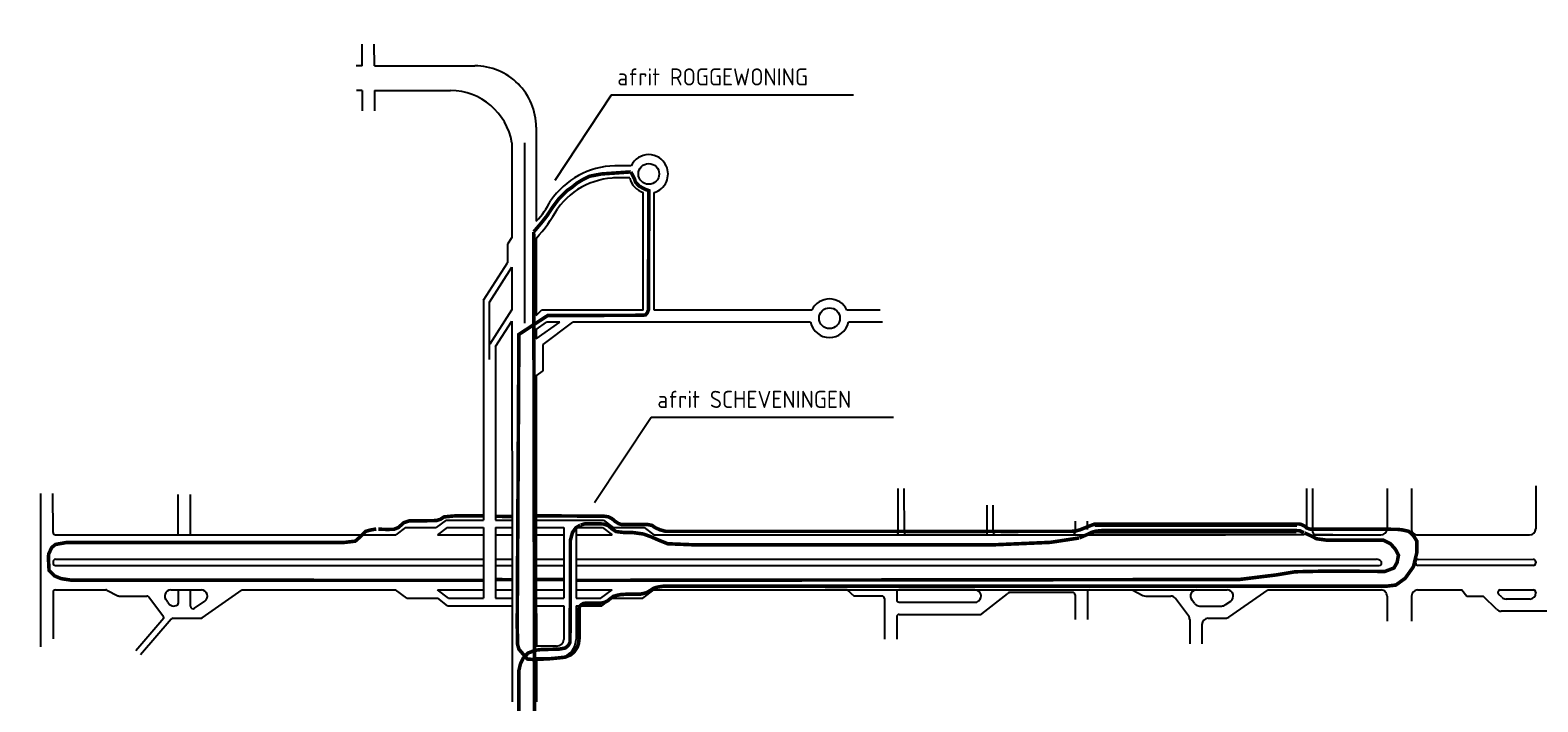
# Model space of a CAD drawing. Header units: metres. Extents: x 361 to 17834, y -7429 to 4908.
# Tile 16 of 29: x 7571 to 10532, y 3587 to 4908. Entities that reach past the tile are written whole.
import ezdxf

# ---------------------------------------------------------------- set-up
doc = ezdxf.new("R2010")
doc.units = ezdxf.units.M
doc.linetypes.add('ACAD_ISO03W100', pattern=[30, 12, -18])
doc.layers.add('Tekenwerk', color=7, linetype='Continuous')
doc.layers.add('VBL-XX-ONDERGROND', color=7, linetype='Continuous')
doc.styles.add('ISO', font='ISO.SHX')

msp = doc.modelspace()

# ---------------------------------------------------------------- linework, layer by layer
at = {"layer": 'Tekenwerk', "color": 7, "extrusion": (-0.07261905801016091, -0.01496858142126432, 0.997247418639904)}
for p, q in [((8564.652308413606, 4717.019809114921, 181985925.7572265), (8564.806749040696, 4532.034457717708, 181985952.3032617)), ((8541.76605262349, 4686.365698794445, 181985955.178282), (8541.836717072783, 4396.066021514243, 181985975.4298351)), ((8541.924279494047, 4604.211748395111, 181985998.8989918), (8541.989796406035, 4335.058891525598, 181986017.6753246)), ((8564.83481547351, 4498.417144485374, 181985957.1274619), (8564.961189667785, 4347.049106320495, 181985978.8492969)), ((8461.146143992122, 4376.643405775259, 181985922.2131935), (8461.188686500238, 3944.457300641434, 181985921.6219311)), ((8564.967941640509, 4319.311035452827, 181985980.7843284), (8564.972416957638, 4300.925791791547, 181985982.0668986)), ((8485.159833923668, 4286.064905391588, 181985923.7635901), (8485.195276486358, 3944.457258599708, 181985923.2710038)), ((8564.9901466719, 4228.089586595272, 181985987.1480145), (8565.065637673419, 3826.166449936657, 181985936.9456459)), ((8388.041671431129, 3944.457428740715, 181985933.962663), (8461.188686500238, 3944.457300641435, 181985934.6829596)), ((8485.19527648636, 3944.457258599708, 181985934.9193584), (8517.545839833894, 3944.457201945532, 181985935.2379223)), ((8565.059188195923, 3944.457118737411, 181985935.7057979), (8696.791284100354, 3944.456888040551, 181985937.0029961)), ((8136.963204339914, 3915.672646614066, 181985930.697725), (8288.950188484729, 3915.672150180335, 181985933.48915)), ((8307.883121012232, 3929.846393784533, 181985933.1677872), (8368.525162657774, 3929.846287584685, 181985933.7649443)), ((8371.122915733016, 3915.67188178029, 181985934.9983515), (8461.191520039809, 3915.671587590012, 181985936.6525705)), ((8390.056014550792, 3929.846249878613, 181985933.9769638), (8461.190124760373, 3929.846125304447, 181985934.6774389)), ((8461.190124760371, 3929.846125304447, 181985921.601942), (8461.193423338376, 3826.166789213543, 181985935.0379069)), ((8485.196792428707, 3929.846083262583, 181985934.9138384), (8517.555790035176, 3929.846026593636, 181985935.2324854)), ((8485.196792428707, 3929.846083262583, 181985923.249935), (8485.200269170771, 3826.166710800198, 181985935.4788217)), ((8485.19826307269, 3915.671509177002, 181985937.0934834), (8517.565442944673, 3915.671403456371, 181985937.6879458)), ((8565.062744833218, 3929.845943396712, 181985935.700298), (8619.308972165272, 3929.845848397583, 181985936.2344739)), ((8565.066195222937, 3915.671248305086, 181985938.5603546), (8619.310909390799, 3915.67107112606, 181985939.5566244)), ((8619.308972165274, 3929.845848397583, 181985922.1894871), (8619.313551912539, 3826.166272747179, 181985920.5006919)), ((8643.313174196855, 3929.845806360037, 181985923.8717479), (8643.318017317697, 3826.166194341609, 181985922.1792923)), ((8643.313174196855, 3929.845806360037, 181985936.4708492), (8694.776931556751, 3929.845716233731, 181985936.9776255)), ((8643.315222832, 3915.670992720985, 181985939.9974927), (8713.710812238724, 3915.670762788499, 181985941.2903929)), ((8716.307884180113, 3929.845678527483, 181985937.189646), (8776.950209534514, 3929.845572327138, 181985937.7868059)), ((8795.884256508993, 3915.670494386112, 181985942.7996077), (9918.851918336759, 3915.666826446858, 181985963.424268)), ((8461.193423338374, 3826.166789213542, 181985919.9309527), (8461.196884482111, 3791.005293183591, 181985919.8828492)), ((8485.200269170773, 3826.166710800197, 181985921.5764695), (8485.203917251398, 3791.005251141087, 181985921.525768)), ((8565.07090184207, 3826.166449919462, 181986008.6662976), (8565.102337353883, 3697.024865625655, 181986017.6753246)), ((8619.313551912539, 3826.166272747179, 181985920.5006919), (8619.318357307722, 3791.004952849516, 181985920.4339058)), ((8643.318017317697, 3826.166194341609, 181985922.1792923), (8643.323099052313, 3791.004910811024, 181985922.1086656)), ((8136.963204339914, 3807.401076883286, 181985929.0830266), (8288.814755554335, 3807.400580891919, 181985931.8719641)), ((8310.714065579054, 3791.005542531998, 181985921.5365737), (8371.356383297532, 3791.005442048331, 181985920.8701476)), ((8370.988199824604, 3807.40031248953, 181985933.3811789), (8461.19527065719, 3807.400017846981, 181985935.0379409)), ((8392.887333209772, 3791.00540637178, 181985920.6335341), (8461.196884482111, 3791.005293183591, 181985919.8828492)), ((8485.202216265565, 3807.399939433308, 181985935.4788575), (8517.591390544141, 3807.399833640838, 181985936.0737239)), ((8485.203917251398, 3791.005251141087, 181985921.525768), (8517.609622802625, 3791.005130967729, 181985934.4570068)), ((8565.070205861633, 3807.399678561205, 181985936.9457298), (8619.316116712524, 3807.399501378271, 181985937.9420216)), ((8565.081987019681, 3791.005047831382, 181985934.9244789), (8619.31835730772, 3791.004952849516, 181985935.4585577)), ((8643.320729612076, 3807.399422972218, 181985938.3828954), (8713.842537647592, 3807.399192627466, 181985939.6781137)), ((8643.323099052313, 3791.004910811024, 181985935.6949383), (8691.944124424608, 3791.004825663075, 181985936.1737214)), ((8713.474976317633, 3791.004787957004, 181985936.385741), (8774.117017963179, 3791.004681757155, 181985936.9828981)), ((8796.015264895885, 3807.39892422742, 181985941.1873153), (9918.287851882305, 3807.395258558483, 181985961.7992097)), ((8390.873056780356, 3776.394177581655, 181985933.2034659), (8517.619573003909, 3776.393955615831, 181985934.4515699)), ((8565.085543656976, 3776.39387249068, 181985934.918979), (8619.320354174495, 3776.393777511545, 181985935.4530425)), ((8619.320354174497, 3776.393777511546, 181985920.406153), (8619.329397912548, 3710.220288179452, 181985920.2804617)), ((8643.325210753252, 3776.393735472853, 181985922.0793168), (8643.33486621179, 3709.586170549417, 181985921.9451238)), ((8643.325210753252, 3776.393735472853, 181985935.6894242), (8693.958467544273, 3776.393646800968, 181985936.1880223)), ((8565.108182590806, 3673.011795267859, 181986019.3504969), (8565.129043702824, 3587.311359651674, 181986025.3290324))]:
    msp.add_line(p, q, dxfattribs=at)
at = {"layer": 'Tekenwerk', "color": 7, "extrusion": (-0.04049485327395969, 0.01245106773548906, 0.999102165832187)}
for p, q in [((8517.040600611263, 4686.365698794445, 181985920.6523061), (8517.167293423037, 4500.326156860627, 181985920.2128657)), ((8517.207293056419, 4441.589490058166, 181985920.0741249), (8517.264664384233, 4357.343703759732, 181985919.8751295)), ((8517.279262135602, 4335.907925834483, 181985919.8244965), (8517.57861038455, 3826.16660504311, 181985917.1610467)), ((8517.57861038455, 3826.16660504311, 181985917.1610467), (8517.741270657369, 3587.311359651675, 181985916.5968513))]:
    msp.add_line(p, q, dxfattribs=at)
at = {"layer": 'Tekenwerk', "color": 7, "extrusion": (-0.01496858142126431, 0.07261905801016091, 0.997247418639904)}
for p, q in [((8751.5063418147, 4641.024671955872), (8719.047045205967, 4641.023452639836, -0.01694624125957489)), ((8748.823498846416, 4617.020300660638), (8716.364202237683, 4617.019081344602, -0.01694624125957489)), ((8517.26466438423, 4357.343703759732, 181985921.818332), (8516.88357620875, 4357.343666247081, 181985921.8178107)), ((8774.853347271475, 4357.356910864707, 181985922.0018864), (8575.271190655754, 4357.349413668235, 181985921.8976892)), ((9106.426214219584, 4357.36936622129, 181985922.1749929), (8796.643928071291, 4357.357729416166, 181985922.0132628)), ((9240.110175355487, 4357.37438798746, 181985922.2447862), (9175.191582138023, 4357.371949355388, 181985922.2108937)), ((8611.400708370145, 4333.346649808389, 20230293.30847505), (8584.790092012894, 4333.343764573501, -52.72203361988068)), ((9103.743371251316, 4333.364994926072, 148860402.4800941), (8636.59588218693, 4333.349381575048, 39384569.09711039)), ((9245.09424008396, 4333.369719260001, 181985923.9205608), (9177.876162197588, 4333.367472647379, 166233393.365915))]:
    msp.add_line(p, q, dxfattribs=at)
at = {"layer": 'Tekenwerk'}
for p, q in [((8774.853347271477, 4357.356910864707, 181985922.0018864), (8774.853347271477, 4588.803209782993, 181985922.0018864)), ((8796.643928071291, 4357.357729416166, 181985922.0132628), (8796.643928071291, 4588.804028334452, 181985922.0132628))]:
    msp.add_line(p, q, dxfattribs=at)
at = {"layer": 'Tekenwerk', "color": 7}
for p, q in [((8517.167293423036, 4500.326156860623, -52.72203361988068), (8508.629321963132, 4486.95284225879, -52.72203361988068)), ((8508.629321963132, 4486.95284225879, -52.72203361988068), (8508.629321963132, 4450.327936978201, -52.72203361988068)), ((8461.146143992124, 4376.643405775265, 181985922.2447862), (8508.629321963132, 4450.327936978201, 181985922.2447862)), ((8473.087830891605, 4373.124782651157, -52.72203361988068), (8517.207293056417, 4441.589490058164, -52.72203361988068)), ((8473.087830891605, 4260.447132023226, -52.72203361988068), (8473.087830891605, 4373.124782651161, -52.72203361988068)), ((8474.277682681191, 4291.227718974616, 181985922.2447862), (8517.264262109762, 4357.934415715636, 181985922.2447862)), ((8541.846101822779, 4357.512124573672, 181985978.1193878), (8541.852432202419, 4331.506018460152, 181985979.933596)), ((8564.961189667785, 4347.049106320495, 181985978.8492969), (8575.27119065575, 4357.349413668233, 181985922.2447862)), ((8485.159833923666, 4286.064905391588, -52.72203361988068), (8517.279262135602, 4335.907925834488, -52.72203361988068)), ((8564.967941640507, 4319.311035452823, -52.72203361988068), (8584.790092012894, 4333.343764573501, -52.72203361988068)), ((8564.972416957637, 4300.925791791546, -52.72203361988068), (8611.400708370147, 4333.346649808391, -52.72203361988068)), ((8578.586099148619, 4289.856007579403, -52.72203361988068), (8636.59588218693, 4333.349381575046, -52.72203361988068)), ((8578.586099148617, 4237.714592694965, -52.72203361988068), (8578.586099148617, 4289.856007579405, -52.72203361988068)), ((8564.9901466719, 4228.08958659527, -52.72203361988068), (8578.586099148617, 4237.714592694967, -52.72203361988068)), ((8388.041671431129, 3944.457428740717, -52.72203361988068), (8368.525162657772, 3929.846287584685, -52.72203361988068)), ((8696.791284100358, 3944.45688804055, -52.72203361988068), (8716.307884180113, 3929.845678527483, -52.72203361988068)), ((8307.883121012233, 3929.846393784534, -52.72203361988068), (8288.950188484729, 3915.672150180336, -52.72203361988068)), ((8390.056014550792, 3929.846249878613, -52.72203361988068), (8371.122915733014, 3915.67188178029, -52.72203361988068)), ((8694.77693155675, 3929.845716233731, -52.72203361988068), (8713.710812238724, 3915.670762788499, -52.72203361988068)), ((8776.950209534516, 3929.845572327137, -52.72203361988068), (8795.884256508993, 3915.670494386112, -52.72203361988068)), ((8795.884256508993, 3915.670494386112, -52.72203361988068), (9132.130797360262, 3915.670494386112, 181985942.8124605)), ((8310.71406557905, 3791.005542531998, -54.34717878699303), (8288.814755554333, 3807.400580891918, -54.34717878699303)), ((8392.88733320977, 3791.005406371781, -54.34717878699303), (8370.988199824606, 3807.400312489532, -54.34717878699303)), ((8390.873056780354, 3776.394177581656, -54.34717878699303), (8371.35638329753, 3791.00544204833, -54.34717878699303)), ((8691.94412442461, 3791.004825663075, -54.34717878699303), (8713.842537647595, 3807.399192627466, -54.34717878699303)), ((8693.958467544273, 3776.393646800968, -54.34717878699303), (8713.474976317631, 3791.004787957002, -54.34717878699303)), ((8774.117017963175, 3791.004681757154, -54.34717878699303), (8796.015264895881, 3807.398924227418, -54.34717878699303)), ((8796.015264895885, 3807.39892422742, 181985941.1873153), (9132.130797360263, 3807.39892422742, 181985941.1873153)), ((8604.91015640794, 3697.024865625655, -54.34717878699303), (8565.102337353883, 3697.024865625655, -54.34717878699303)), ((8604.91015640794, 3673.011795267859, -54.34717878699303), (8565.108182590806, 3673.01179526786, -54.34717878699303))]:
    msp.add_line(p, q, dxfattribs=at)
at = {"layer": 'Tekenwerk', "color": 5, "linetype": 'ACAD_ISO03W100', "ltscale": 0.05, "const_width": 7, "elevation": -181985613.6801114, "flags": 128}
msp.add_lwpolyline([(8750.63176438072, 4629.029928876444), (8757.396001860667, 4616.337148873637), (8759.959832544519, 4608.495808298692), (8767.113989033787, 4601.168022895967), (8778.861069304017, 4594.706961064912), (8786.094723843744, 4592.213549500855), (8785.252089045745, 4357.974794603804), (8782.967206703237, 4352.053332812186), (8779.445910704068, 4347.800131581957), (8775.918899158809, 4347.560766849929), (8772.942361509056, 4347.248278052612), (8768.806904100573, 4347.213253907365), (8587.284191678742, 4346.599250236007), (8530.877775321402, 4309.599455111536), (8527.549100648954, 3738.09971191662), (8528.312979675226, 3700.071427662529), (8530.89440236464, 3690.792460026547), (8547.542303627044, 3671.463299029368), (8559.266224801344, 3670.628623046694), (8588.027298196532, 3671.826091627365)], dxfattribs=at)
at = {"layer": 'Tekenwerk', "color": 1, "const_width": 7}
for points in [[(8750.63176438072, 4629.029928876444), (8692.596781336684, 4624.895641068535), (8669.529258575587, 4620.430024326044), (8656.850879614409, 4614.17433793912), (8644.511930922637, 4606.68962797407), (8635.214799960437, 4598.849885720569), (8626.084375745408, 4592.703821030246), (8609.380949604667, 4576.235941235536), (8596.850116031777, 4559.362184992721), (8586.035987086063, 4542.788626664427), (8574.755937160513, 4528.528144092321), (8559.954317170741, 4511.099216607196), (8559.954317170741, 4511.099216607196)], [(8461.187843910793, 3953.017102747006), (8403.152860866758, 3952.753206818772), (8383.632265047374, 3950.810283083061), (8377.147859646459, 3946.272121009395), (8368.934240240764, 3943.678935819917), (8357.478381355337, 3943.462827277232), (8327.71078758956, 3943.086103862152), (8315.20855856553, 3943.086103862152), (8304.880646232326, 3939.553632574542), (8294.280935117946, 3930.043096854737), (8285.312016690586, 3926.510625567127), (8271.994464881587, 3926.238906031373), (8254.600078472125, 3926.782345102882)], [(8517.505008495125, 3951.498637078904), (8485.194478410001, 3952.149393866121)], [(8651.558040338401, 3934.831353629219), (8642.58773634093, 3929.341696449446), (8636.06775025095, 3920.215669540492), (8631.894919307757, 3904.831799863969), (8631.894919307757, 3780.772905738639)], [(10072.56995686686, 3919.883883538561), (10064.46490985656, 3923.597911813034), (10052.64508334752, 3924.273163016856), (9678.465769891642, 3924.273163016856), (9664.70760246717, 3922.923540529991), (9656.667875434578, 3920.877490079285), (9646.58167644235, 3916.054702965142), (9631.96397755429, 3909.770426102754)]]:
    msp.add_lwpolyline(points, dxfattribs=at)
at = {"layer": 'Tekenwerk', "color": 5, "linetype": 'ACAD_ISO03W100', "ltscale": 0.05, "const_width": 7, "flags": 128}
for points in [[(8522.89315880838, 2303.746052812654), (8511.241432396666, 2303.746052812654), (8489.476829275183, 2307.043014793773), (8473.867873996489, 2310.55977755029), (8449.511189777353, 2326.30693664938), (8436.182087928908, 2342.112533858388), (8423.937907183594, 2364.840490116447), (8422.37882338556, 2391.339318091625), (8425.496990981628, 2418.227849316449), (8436.410577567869, 2439.660783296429), (8450.832196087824, 2456.417377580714), (8466.812836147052, 2467.328671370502), (8487.080987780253, 2473.563724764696), (8507.738879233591, 2475.901844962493), (8521.770695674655, 2475.901844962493), (8536.58205401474, 2476.291548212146), (8551.003610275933, 2479.409074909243), (8558.019487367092, 2486.813138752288), (8561.527457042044, 2497.334729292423), (8561.527457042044, 3652.02823840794), (8559.954317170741, 4511.099216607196)], [(9631.328211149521, 3909.479582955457), (9574.574639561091, 3900.845858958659), (9458.861990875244, 3895.815938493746), (8879.183673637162, 3895.815938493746), (8823.16090607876, 3898.116696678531), (8805.769535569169, 3905.011755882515), (8790.177333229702, 3911.906873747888), (8775.18470649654, 3917.303075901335), (8753.295599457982, 3920.300907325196), (8736.503951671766, 3920.300907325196), (8721.51139849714, 3922.099641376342), (8713.415399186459, 3927.495843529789), (8706.112802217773, 3933.811680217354), (8696.922472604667, 3936.874449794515), (8685.375768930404, 3937.345618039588), (8661.103953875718, 3937.345618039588), (8652.151733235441, 3934.94407959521)], [(8250.790575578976, 3927.191551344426), (8238.799476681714, 3924.961122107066), (8230.15472372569, 3922.451858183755), (8221.23111379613, 3913.530141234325), (8209.51887187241, 3903.214449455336), (8188.04644909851, 3900.705185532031), (7643.156809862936, 3900.705185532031), (7620.82540301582, 3896.76252463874), (7613.38510797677, 3890.701345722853), (7607.322599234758, 3877.752463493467), (7607.047041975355, 3866.732187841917), (7608.149333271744, 3845.793569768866), (7618.620820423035, 3835.048752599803), (7631.848066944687, 3829.538589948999), (7651.964431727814, 3826.508000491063), (8461.193423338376, 3826.166789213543)], [(8587.479496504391, 3671.743988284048), (8587.479496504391, 3671.743988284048), (8587.479496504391, 3671.743988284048), (8587.479496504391, 3671.743988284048), (8596.467133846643, 3672.564790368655), (8610.59146680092, 3673.902610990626), (8621.742196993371, 3675.24038196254), (8632.892989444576, 3679.848403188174), (8639.434766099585, 3685.64554313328), (8645.381847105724, 3694.415628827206), (8647.842811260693, 3701.613148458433), (8649.15149033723, 3711.519326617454), (8649.15149033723, 3727.59343130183), (8649.15149033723, 3768.094566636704), (8649.114321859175, 3771.120886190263), (8650.38440050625, 3775.392081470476), (8653.04004779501, 3778.047117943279), (8657.54303692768, 3780.702154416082), (8662.623351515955, 3781.510208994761), (8691.719670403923, 3781.510208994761), (8697.261820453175, 3782.202827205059), (8704.651374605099, 3785.550531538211), (8709.962606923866, 3789.937113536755), (8716.618566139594, 3794.814188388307), (8723.315304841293, 3796.66117028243), (8730.589431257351, 3798.161843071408), (8740.865488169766, 3798.854461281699), (8749.98695642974, 3799.085334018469), (8770.044299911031, 3799.140445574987), (8781.4378392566, 3801.832868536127), (8789.102577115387, 3806.389353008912), (8795.31724626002, 3810.531557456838), (8802.567714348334, 3812.809799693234), (8815.618519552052, 3814.880901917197), (10236.40637986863, 3814.880901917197), (10253.17602515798, 3816.960742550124), (10271.622547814, 3830.37355485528), (10287.55369216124, 3853.007672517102), (10294.26151292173, 3880.671638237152), (10294.26151292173, 3903.305755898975), (10287.55369216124, 3914.203693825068), (10278.33043083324, 3922.586707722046), (10265.88110748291, 3925.275853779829), (10255.76673656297, 3926.489350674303), (10243.83179506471, 3926.489350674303)], [(8643.318017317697, 3826.166194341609), (9945.76357455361, 3827.895669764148), (10018.65457102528, 3836.893847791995), (10055.41400904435, 3843.019124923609), (10117.3605385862, 3844.380281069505), (10231.72340066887, 3843.699678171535), (10249.42238242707, 3850.505558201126), (10255.54895543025, 3861.394906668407), (10258.27190443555, 3875.687219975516), (10252.14533143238, 3887.257171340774), (10242.61507217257, 3898.146569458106), (10229.00045166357, 3904.952399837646), (10118.72201308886, 3904.952399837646), (10097.13397580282, 3907.971470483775), (10087.76067086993, 3913.125691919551), (10073.46637150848, 3919.451307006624)], [(8485.200218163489, 3827.687790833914), (8517.57781781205, 3827.516226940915)], [(8565.070452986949, 3828.010411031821), (8619.313470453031, 3828.010411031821)], [(8631.850155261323, 3780.84872136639), (8631.147388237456, 3704.003650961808), (8627.95546279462, 3698.314904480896), (8622.126684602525, 3693.181153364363), (8609.916335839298, 3690.996016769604), (8574.492164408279, 3690.123663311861), (8563.047192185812, 3688.794161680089), (8548.90703529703, 3683.277234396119), (8539.767681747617, 3673.967437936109), (8533.732277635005, 3661.554336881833), (8530.800749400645, 3648.624018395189), (8530.800749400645, 2006.102068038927), (8536.231208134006, 1987.600912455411), (8542.651544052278, 1977.514028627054), (8547.237403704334, 1964.676219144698), (8547.237403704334, 1923.717432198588), (8549.207963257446, 1912.364811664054), (8552.786218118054, 1908.997765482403), (8560.161417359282, 1904.427456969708), (8567.949427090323, 1902.533515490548), (8578.157953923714, 1902.32309710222), (8621.597136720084, 1902.32309710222), (8640.099461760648, 1904.486998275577), (8655.77331407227, 1907.454208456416), (8668.10834454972, 1912.92496923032), (8685.291176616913, 1924.42447787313), (8698.70229488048, 1937.832769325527), (8709.897682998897, 1956.720914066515), (8716.132136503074, 1980.525352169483), (8718.819082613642, 2005.000641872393), (8722.700104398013, 2022.31243787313), (8731.059296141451, 2040.221172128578), (8747.26335836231, 2058.216314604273), (8763.048725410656, 2068.737703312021), (8782.254270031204, 2076.102640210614), (8801.722933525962, 2079.785108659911), (8825.196932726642, 2083.642505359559), (8891.231825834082, 2083.642505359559), (8903.190972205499, 2085.721934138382), (8914.110074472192, 2090.400590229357), (8923.989353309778, 2095.599044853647), (8935.94842612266, 2098.718129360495), (9010.057618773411, 2106.613775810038), (9057.256893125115, 2114.724416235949), (9123.630891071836, 2126.521748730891), (9183.367555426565, 2134.632389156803), (9245.290085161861, 2141.444618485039), (9380.789464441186, 2141.444618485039)]]:
    msp.add_lwpolyline(points, dxfattribs=at)
at = {"layer": 'Tekenwerk', "color": 1, "const_width": 7, "elevation": 181986023.3642075}
msp.add_lwpolyline([(10243.52263727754, 3926.554192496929), (10085.75151572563, 3926.556235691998), (10082.0893873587, 3927.577910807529), (10077.45909835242, 3929.635400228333), (10073.98632642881, 3932.721575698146), (10067.9001669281, 3935.834911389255), (10063.38323162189, 3937.015119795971), (10061.22252325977, 3937.015119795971), (9679.13728574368, 3937.015119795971), (9660.614584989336, 3936.42117327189), (9651.922320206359, 3933.187523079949), (9639.389196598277, 3928.134959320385), (9632.718393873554, 3925.507574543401), (9624.632545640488, 3923.284484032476), (9615.73806844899, 3922.476071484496), (8819.360578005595, 3922.476071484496), (8808.655163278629, 3925.252280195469), (8798.427584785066, 3929.725914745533), (8792.354960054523, 3934.199490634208), (8782.44699338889, 3936.116779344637), (8731.833131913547, 3936.128100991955), (8726.481675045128, 3937.817724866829), (8720.003595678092, 3942.041637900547), (8713.80709837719, 3947.391966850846), (8706.765707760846, 3951.05273058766), (8698.597694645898, 3952.179146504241), (8565.041796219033, 3953.101209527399)], dxfattribs=at)
at = {"layer": 'Tekenwerk', "color": 7}
for centre in [(8785.889626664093, 4625.029722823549), (9140.80949906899, 4341.374417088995)]:
    msp.add_circle(centre, 20.42772236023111, dxfattribs=at)
for centre, radius, start, end in [((8785.889626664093, 4625.029722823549), 37.92161223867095, 24.95194109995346, 155.0523634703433), ((8785.889626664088, 4625.02972282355), 37.9216122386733, 286.4747600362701, 24.95194109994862), ((8785.889626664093, 4625.029722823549), 37.92161223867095, 192.1932683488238, 253.0804442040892), ((9140.80949906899, 4341.374417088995), 37.92161223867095, 24.95194109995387, 155.0523634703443), ((9140.80949906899, 4341.374417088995), 37.92161223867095, 192.1932683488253, 347.8105616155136), ((8605.106300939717, 3711.286523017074, -363972003.6024598), 14.26300614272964, 269.2120449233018, 355.7128393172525), ((8604.92406866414, 3711.468694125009, -363972006.9317839), 38.45690137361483, 269.9792725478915, 357.19416345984)]:
    msp.add_arc(centre, radius, start, end, dxfattribs=at)
at = {"layer": 'Tekenwerk'}
for centre, radius, start, end in [((8723.268195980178, 4483.771619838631, 181985957.1189888), 157.3084773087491, 91.53763587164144, 145.840476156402), ((8724.484457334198, 4472.442732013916, 181985957.1274619), 144.8042103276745, 86.7896153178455, 144.4668430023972), ((8455.517292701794, 4639.230817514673, 181985955.901093), 153.0857433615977, 315.5539478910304, 333.9907220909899), ((8341.326687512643, 4703.149508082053, 181985957.1274619), 303.1026624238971, 317.5104667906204, 331.0857205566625)]:
    msp.add_arc(centre, radius, start, end, dxfattribs=at)
at = {"layer": 'VBL-XX-ONDERGROND', "color": 7, "extrusion": (-0.07261905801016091, -0.01496858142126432, 0.997247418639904)}
for p, q in [((8222.968388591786, 4837.325978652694, 181985902.6817576), (8222.922443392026, 4880.09104208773, 181985903.3203111)), ((8246.967887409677, 4837.325667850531, 181985904.4293845), (8246.921942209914, 4880.090731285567, 181985905.067938)), ((8222.968388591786, 4837.325978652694, 181985902.6817576), (8211.0028227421, 4837.326133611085, 181985901.8104334)), ((8246.967887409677, 4837.325667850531, 181985904.4293845), (8444.525566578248, 4837.323109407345, 181985918.8153974)), ((8223.02008768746, 4789.205280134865, 181985901.9632356), (8212.076256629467, 4789.205421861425, 181985901.1663134)), ((8223.02008768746, 4789.205280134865, 181985901.9632356), (8223.063450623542, 4748.843746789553, 181985901.3605708)), ((8247.019586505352, 4789.204969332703, 181985903.7108624), (8396.57826803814, 4789.203032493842, 181985914.6016217)), ((8247.019586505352, 4789.204969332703, 181985903.7108624), (8247.062949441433, 4748.84343598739, 181985903.1081976)), ((8564.652308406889, 4078.98578320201, 181985925.7572264), (8564.87859357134, 4048.331672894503, 181985955.178282)), ((9275.853239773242, 3920.480702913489, 181985953.3504576), (9275.760951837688, 4006.380850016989, 181985954.6330896)), ((9287.852989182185, 3920.480547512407, 181985954.224271), (9287.760701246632, 4006.380694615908, 181985955.506903)), ((10078.03298058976, 3926.296996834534, 181986011.8520869), (10077.94680054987, 4006.512011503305, 181986013.0498304)), ((10090.03898997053, 3920.470158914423, 181986012.6388982), (10089.94654995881, 4006.511856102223, 181986013.9236438)), ((10235.71762637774, 4006.785224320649, 181986024.5427239), (10235.80260724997, 3927.686375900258, 181986023.3616466)), ((10283.71662401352, 4006.784602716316, 181986028.0379776), (10283.80160488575, 3927.685754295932, 181986026.8569002)), ((10527.77468579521, 4011.771626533, 181986045.8850182), (10527.86502793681, 3927.682593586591, 181986044.6294291)), ((7592.193356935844, 3695.252732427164, -95.70037415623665), (7591.869063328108, 3997.100080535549, -91.19329133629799)), ((7615.950867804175, 3920.490968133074, -90.58956131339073), (7615.868562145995, 3997.099769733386, -89.44566452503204)), ((7861.969208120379, 3915.675712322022, -72.74690535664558), (7861.884106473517, 3994.886975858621, -71.56414949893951)), ((7885.968706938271, 3915.675401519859, -70.99927854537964), (7885.883605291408, 3994.886665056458, -69.81652265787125)), ((9450.569889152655, 3920.47844026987, 181985966.0732026), (9450.512238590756, 3974.138669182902, 181985966.874439)), ((9462.5696385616, 3920.478284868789, 181985966.947016), (9462.5119879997, 3974.13851378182, 181985967.7482525)), ((9623.083009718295, 3942.499894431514, 181985978.9660615), (9623.10667115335, 3920.476205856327, 181985978.6372112)), ((9647.082508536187, 3942.499583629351, 181985980.7136883), (9647.099986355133, 3926.231506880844, 181985980.4707789)), ((7620.755937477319, 3915.678836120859, -90.31188815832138), (8136.963204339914, 3915.672151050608, -52.72203361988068)), ((9132.130797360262, 3915.670494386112, 181985942.8124605), (9271.058509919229, 3915.668695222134, 181985952.92908)), ((9445.775159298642, 3915.666432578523, 181985965.651825), (9292.658058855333, 3915.668415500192, 181985954.5019442)), ((9467.374708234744, 3915.666152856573, 181985967.2246892), (9618.31194129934, 3915.66419816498, 181985978.2158336)), ((9511.037532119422, 3915.665587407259, 181985970.4041857), (9477.563072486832, 3915.666020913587, 181985967.9665988)), ((9661.702847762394, 3915.66363623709, 181985981.3755293), (9651.911239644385, 3915.663763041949, 181985980.6625112)), ((10058.34404611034, 3932.500743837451, 181986010.5114661), (9661.684753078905, 3932.505880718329, 181985981.627012)), ((10057.63391168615, 3920.470578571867, 181986010.2791829), (9661.697677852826, 3920.475706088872, 181985981.4473815)), ((10072.29318215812, 3915.658318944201, 181986011.2744322), (9661.702847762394, 3915.66363623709, 181985981.3755293)), ((10073.24451070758, 3915.65830662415, 181986011.3437072), (10036.52963426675, 3915.658782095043, 181986008.6701555)), ((10094.84405964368, 3915.658026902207, 181986012.9165714), (10223.81578261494, 3915.656356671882, 181986022.3082027)), ((10129.57599363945, 3915.657577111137, 181986015.4457267), (10094.84405964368, 3915.658026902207, 181986012.9165714)), ((10295.81427906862, 3915.655424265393, 181986027.5510831), (10515.87820330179, 3915.652574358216, 181986043.5759852)), ((7616.012906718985, 3862.746129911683, -91.45178776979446), (7616.01549167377, 3860.340094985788, -91.48771387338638)), ((7620.807636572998, 3867.55813760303, -91.03041020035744), (8136.963204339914, 3867.551453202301, -53.44432035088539)), ((7620.820561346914, 3855.527962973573, -91.21004068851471), (8136.963204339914, 3855.521278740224, -53.62489205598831)), ((8136.963204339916, 3867.548649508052, 181985948.5398714), (8461.192106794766, 3867.547762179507, 181985953.5292805)), ((8136.963204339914, 3855.518449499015, 181985948.5029491), (8461.192489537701, 3855.517568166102, 181985953.4586451)), ((8485.198881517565, 3867.54769647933, 181985953.8987097), (8517.5543091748, 3867.547607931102, 181985954.3966125)), ((8485.1992849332, 3855.517502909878, 181985953.825578), (8517.56137396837, 3855.517414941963, 181985954.3202177)), ((8565.057865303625, 3867.547477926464, 181985955.1276228), (8619.311724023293, 3867.547329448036, 181985955.9625105)), ((8565.060124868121, 3855.517285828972, 181985955.0462143), (8619.312255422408, 3855.517138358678, 181985955.8754333)), ((8643.316084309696, 3867.547263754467, 181985956.3319025), (9511.089231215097, 3867.54488888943, 181985969.6856636)), ((8643.316646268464, 3855.51707310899, 181985956.2423294), (9511.102155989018, 3855.514714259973, 181985969.5060331)), ((9458.448267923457, 3867.545570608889, 181985965.8523853), (9661.754546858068, 3867.542937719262, 181985980.6570072)), ((9458.461192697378, 3855.515395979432, 181985965.6727547), (9661.767471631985, 3855.512763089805, 181985980.4773767)), ((9661.754546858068, 3867.542937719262, 181985980.6570072), (10059.41128518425, 3867.537787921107, 181986009.6140946)), ((9661.767471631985, 3855.512763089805, 181985980.4773767), (10059.42420995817, 3855.50761329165, 181986009.4344641)), ((10036.58133336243, 3867.538083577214, 181986007.9516334), (10215.02163289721, 3867.535772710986, 181986020.9455321)), ((10036.59425813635, 3855.507908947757, 181986007.7720029), (10220.40100874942, 3855.505528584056, 181986021.1566828)), ((10291.87122456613, 3862.514639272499, 181986026.4663142), (10291.87358597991, 3860.316672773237, 181986026.4334949)), ((10296.66283673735, 3867.326645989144, 181986026.8874647), (10523.12975204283, 3867.531782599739, 181986043.3817512)), ((10523.14267681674, 3855.501607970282, 181986043.2021207), (10296.67865565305, 3855.504540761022, 181986026.711168)), ((10527.93482171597, 3862.719650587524, 181986043.6594244), (10527.93740667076, 3860.31361566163, 181986043.6234983)), ((7616.07753058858, 3802.595256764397, -92.34994032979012), (7616.175464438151, 3711.439982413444, -93.7110401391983)), ((7620.872260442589, 3807.407264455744, -91.92856276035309), (7719.741043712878, 3807.40598406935, -84.72900664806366)), ((7721.92725536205, 3806.878126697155, -84.57773089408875), (7743.342320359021, 3795.903333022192, -83.18302708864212)), ((7745.528532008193, 3795.375475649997, -83.0317513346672), (7800.002841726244, 3795.374770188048, -79.06496995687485)), ((7832.706395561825, 3754.500797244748, -77.29702767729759), (7803.859945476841, 3793.429604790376, -78.8132943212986)), ((7847.2285340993, 3807.404333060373, -75.44545617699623), (7907.217677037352, 3807.403556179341, -71.07708844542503)), ((7847.2285340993, 3807.404333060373, -75.44545617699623), (7907.217677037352, 3807.403556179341, -71.07708844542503)), ((7862.112817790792, 3782.006108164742, -74.74281483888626), (7862.08553108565, 3807.404140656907, -74.36357995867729)), ((7886.119640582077, 3775.188759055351, -73.09697771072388), (7886.085029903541, 3807.403829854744, -72.61595314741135)), ((7908.833527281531, 3752.49361305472, -71.78361564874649), (7987.500651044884, 3807.402516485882, -65.23093807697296)), ((7987.500651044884, 3807.402516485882, -65.23093807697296), (8136.963204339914, 3807.400580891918, -54.34717878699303)), ((9175.372668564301, 3807.398364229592, 181985944.3361584), (9132.130797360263, 3807.39892422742, 181985941.1873153)), ((9175.372668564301, 3807.398364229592, 181985944.3361584), (9189.193363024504, 3795.368010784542, 181985945.1620001)), ((9243.997172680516, 3795.36730105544, 181985949.1527754), (9189.193363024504, 3795.368010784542, 181985945.1620001)), ((9248.80224235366, 3790.555169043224, 181985949.4304486), (9248.83584676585, 3759.276715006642, 181985948.9634092)), ((9272.788816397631, 3802.585032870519, 181985951.3577059), (9272.804326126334, 3788.148823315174, 181985951.1421493)), ((9426.382182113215, 3807.395113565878, 181985962.6144967), (9277.583546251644, 3807.397040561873, 181985951.7790835)), ((9440.246432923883, 3760.31054522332, 181985962.91735), (9490.30024765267, 3799.991443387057, 181985967.15785)), ((9618.433434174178, 3802.580556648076, 181985976.5273068), (9497.736671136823, 3802.582119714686, 181985967.7382524)), ((9623.238503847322, 3797.768424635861, 181985976.80498), (9623.290698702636, 3749.186280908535, 181985976.0795678)), ((9647.232832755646, 3802.580183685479, 181985978.624459), (9647.290197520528, 3749.185970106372, 181985977.8271946)), ((9652.027562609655, 3807.392191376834, 181985979.0458366), (9661.81917072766, 3807.392064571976, 181985979.7588547)), ((9661.81917072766, 3807.392064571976, 181985979.7588547), (9735.51045897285, 3807.391110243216, 181985985.1250031)), ((9735.51045897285, 3807.391110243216, 181985985.1250031), (9756.410535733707, 3796.680237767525, 181985986.4861671)), ((9761.876064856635, 3795.360594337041, 181985986.8643565), (9810.992398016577, 3795.359958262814, 181985990.4409738)), ((9845.900189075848, 3756.401426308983, 181985992.3981781), (9820.635157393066, 3790.497044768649, 181985991.0701628)), ((9861.841714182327, 3807.389474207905, 181985994.3243573), (9921.830857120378, 3807.388697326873, 181985998.692725)), ((9925.298995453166, 3753.771633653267, 181985998.1404865), (10002.11383112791, 3807.387657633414, 181986004.5388754)), ((10002.11383112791, 3807.387657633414, 181986004.5388754), (10059.47590905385, 3807.386914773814, 181986008.7159421)), ((10036.64595723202, 3807.387210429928, 181986007.0534809), (10223.93210558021, 3807.384785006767, 181986020.6915281)), ((10235.94477976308, 3795.354454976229, 181986021.385711), (10235.99786810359, 3745.940669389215, 181986020.647881)), ((10283.94377739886, 3795.353833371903, 181986024.8809646), (10283.99686573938, 3745.940047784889, 181986024.1431346)), ((10295.93060203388, 3807.383852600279, 181986025.9344085), (10383.05745760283, 3807.38272427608, 181986032.2789256)), ((10382.68010302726, 3807.382729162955, 181986032.2514469), (10392.69292405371, 3795.352425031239, 181986032.8000019)), ((10392.69292405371, 3795.352425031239, 181986032.8000019), (10424.60306121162, 3795.352011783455, 181986035.1236759)), ((10451.28767549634, 3768.847209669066, 181986036.6690018), (10424.60306121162, 3795.352011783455, 181986035.1236759)), ((10461.14488051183, 3792.907430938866, 181986037.74794), (10454.85685045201, 3799.153089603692, 181986037.3837955)), ((10458.22804140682, 3807.381750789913, 181986037.7527953), (10523.19437591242, 3807.380909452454, 181986042.4835986)), ((10527.99944558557, 3802.568777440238, 181986042.7612718), (10528.00064954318, 3801.448152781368, 181986042.744539)), ((7893.665007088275, 3771.238527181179, -72.60682046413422), (7914.094268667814, 3785.497957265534, -70.90513929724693)), ((9277.609395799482, 3783.336691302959, 181985951.4198225), (9428.909104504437, 3783.334731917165, 181985962.4373621)), ((9431.8836738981, 3784.371002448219, 181985962.6695231), (9433.844455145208, 3785.925440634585, 181985962.8356381)), ((9857.894408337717, 3780.540805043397, 181985993.6339207), (9852.224804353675, 3788.192038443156, 181985993.3359072)), ((9867.53716771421, 3775.677891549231, 181985994.2631098), (9910.895213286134, 3775.677330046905, 181985997.4204125)), ((9917.745955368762, 3777.832080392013, 181985997.9516228), (9928.70744875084, 3785.483098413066, 181985998.8646742)), ((10564.03867209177, 3765.357162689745, 181986044.8270877), (10459.74150243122, 3765.358513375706, 181986037.2322403)), ((10516.01382490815, 3789.418133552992, 181986041.6910951), (10469.5987074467, 3789.418734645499, 181986038.3111785)), ((7833.654361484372, 3751.633830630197, -77.27103012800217), (7778.446060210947, 3687.879674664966, -82.24821436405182)), ((7848.119309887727, 3749.97725577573, -76.24256485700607), (7787.511168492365, 3679.987402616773, -81.70655989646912)), ((7851.740183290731, 3751.632416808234, -75.95405086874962), (7906.093230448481, 3751.631712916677, -71.9960997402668)), ((9248.83584676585, 3759.276715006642, 181985948.9634092), (9248.888043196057, 3710.693105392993, 181985948.2379752)), ((9272.840515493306, 3754.46433435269, 181985950.6391838), (9272.887542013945, 3710.692794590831, 181985949.985602)), ((9277.63524534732, 3759.276342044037, 181985951.0605614), (9437.271863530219, 3759.274274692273, 181985962.685189)), ((9848.27010388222, 3749.234009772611, 181985992.4631719), (9848.321316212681, 3701.566384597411, 181985991.751415)), ((9872.279966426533, 3739.587306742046, 181985994.0667621), (9872.320815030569, 3701.566073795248, 181985993.4990418)), ((9884.26679106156, 3751.617325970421, 181985995.120206), (9918.448253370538, 3751.61688330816, 181985997.6092763))]:
    msp.add_line(p, q, dxfattribs=at)
at = {"layer": 'VBL-XX-ONDERGROND', "color": 7}
for p, q in [((8712.381537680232, 4779.794615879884, 181986049.4768193), (8601.16345491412, 4612.260618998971, 181986049.4768193)), ((9188.130147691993, 4779.794615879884, 181986049.4768193), (8712.381537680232, 4779.794615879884, 181986049.4768193)), ((8790.853610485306, 4146.002892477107, 181986049.4768193), (8679.635527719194, 3978.468895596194, 181986049.4768193)), ((9266.602220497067, 4146.002892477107, 181986049.4768193), (8790.853610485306, 4146.002892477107, 181986049.4768193))]:
    msp.add_line(p, q, dxfattribs=at)
at = {"layer": 'VBL-XX-ONDERGROND', "color": 7, "extrusion": (-0.07261905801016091, -0.01496858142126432, 0.997247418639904)}
for centre, radius, start, end in [((-2915.086397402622, 13502672.33342178, 181484302.1261094), 120.31522588, 78.38349257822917, 168.383492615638), ((-2874.508132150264, 13502613.38286938, 181484299.7771042), 123.8149844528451, 88.12112109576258, 167.7142672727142), ((-2301.286652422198, 8225.897352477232, -702.0875722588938), 4.8126090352, 258.3834925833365, 348.3834926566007), ((-1968.112615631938, 13503321.7930439, 181484289.9197067), 4.8126090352, 348.383492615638, 78.38349257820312), ((-1963.751811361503, 13503343.00619552, 181484289.9197066), 4.8126090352, 258.3834925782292, 348.383492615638), ((-1932.838494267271, 13503493.38416306, 181484289.9197065), 4.8126090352, 348.383492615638, 78.38349257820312), ((-1928.477689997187, 13503514.59731469, 181484289.9197068), 4.8126090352, 258.3834925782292, 348.383492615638), ((-1898.004473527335, 13503662.83441081, 181484289.9197066), 4.8126090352, 348.383492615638, 78.38349257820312), ((-1801.795830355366, 13504130.84178044, 181484289.9197067), 4.8126090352, 258.3834925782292, 348.383492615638), ((-1782.828353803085, 13504258.95991191, 181484289.9197066), 12.031522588, 348.383492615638, 78.38349257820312), ((-1768.292339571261, 13504329.67041735, 181484289.9197068), 12.031522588, 258.3834925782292, 348.383492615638), ((-1723.862907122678, 13504545.79758773, 181484289.9197067), 12.031522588, 348.383492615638, 78.38349257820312), ((-2244.718248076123, 8214.26854109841, -702.0875723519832), 4.8126090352, 168.3834926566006, 258.3834925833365), ((-2242.361231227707, 8213.784007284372, -702.0875723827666), 4.8126090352, 258.3834925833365, 348.3834926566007), ((-1713.903766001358, 13504235.73629347, 181484289.9197066), 12.031522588, 120.1938074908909, 168.383492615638), ((-1717.534349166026, 13504241.97581099, 181484289.9197065), 4.8126090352, 348.383492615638, 120.1938074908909), ((-1704.287590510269, 13504317.33154899, 181484289.9197067), 4.8126090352, 168.4207080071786, 258.3834925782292), ((-1702.134403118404, 13504316.88891656, 181484289.9197067), 4.8126090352, 258.3834925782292, 348.383492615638), ((-1658.769850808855, 13504539.78622546, 181484289.9197067), 4.8126090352, 78.38349257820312, 168.383492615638), ((-1656.412833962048, 13504539.30169165, 181484289.9197067), 4.8126090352, 348.383492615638, 78.38349257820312), ((-2185.792826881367, 8202.155195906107, -702.0875722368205), 4.8126090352, 168.3834926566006, 258.3834925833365), ((-2165.831881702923, 8299.255301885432, -702.0875723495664), 4.8126090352, 141.2958995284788, 168.3834926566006), ((-2158.271153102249, 8324.084246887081, -702.087572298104), 4.8126090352, 321.2958995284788, 348.3834926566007), ((-2137.84508741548, 8375.645922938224, -702.0875723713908), 4.8126090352, 114.9520367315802, 168.3834926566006), ((-2133.021960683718, 8423.00854957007, -702.0875723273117), 12.031522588, 168.3834926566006, 311.3803641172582), ((-2120.910554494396, 8481.924538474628, -702.0875723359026), 12.031522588, 23.21046185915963, 168.3834926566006), ((-1846.323302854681, 13503268.92404941, 181484289.9197067), 4.8126090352, 78.38349257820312, 168.383492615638), ((-1851.324913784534, 13503304.34495433, 181484289.9197067), 4.8126090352, 168.383492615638, 258.3834925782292), ((-1814.212415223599, 13503449.02810947, 181484289.9197065), 12.031522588, 26.69574621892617, 168.383492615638), ((-1795.093431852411, 13503518.13198317, 181484289.9197066), 12.031522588, 168.383492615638, 206.6957462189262), ((-1802.66943225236, 13503517.12925379, 181484289.9197066), 4.8126090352, 168.383492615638, 206.6957462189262), ((-1777.796614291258, 13503638.12318661, 181484289.9197066), 4.8126090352, 78.38349257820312, 168.383492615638), ((-1775.727174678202, 13503672.09049009, 181484289.9197067), 4.8126090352, 168.383492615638, 258.3834925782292), ((-1758.266140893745, 13503780.9302714, 181484289.9197067), 12.031522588, 321.2958995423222, 348.383492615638), ((-1724.779713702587, 13503824.32261764, 181484289.9197066), 12.031522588, 114.9520367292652, 168.383492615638), ((-1726.296052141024, 13503876.69764599, 181484289.9197067), 12.031522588, 168.383492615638, 294.9520367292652), ((-1714.184645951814, 13503935.61363488, 181484289.9197067), 12.031522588, 23.21046189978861, 168.383492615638), ((-1653.192427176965, 13504232.31055249, 181484289.9197067), 12.031522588, 78.38349257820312, 168.383492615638), ((-1638.656412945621, 13504303.02105793, 181484289.9197067), 12.031522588, 168.383492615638, 258.3834925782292), ((-1612.960697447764, 13504463.86873747, 181484289.9197066), 4.8126090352, 168.383492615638, 303.6195155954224), ((-1609.571138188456, 13504474.79136428, 181484289.9197066), 12.031522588, 303.6195155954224, 348.383492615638), ((-1600.200236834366, 13504520.3761553, 181484289.9197067), 12.031522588, 348.383492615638, 78.38349257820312), ((-1599.84442961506, 13504527.67288027, 181484289.9197065), 4.8126090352, 78.38349257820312, 168.383492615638), ((-2121.887067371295, 8410.369763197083, -702.087572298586), 4.8126090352, 98.52370933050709, 131.3803641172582), ((-2124.383681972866, 8427.02784489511, -702.0875723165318), 12.031522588, 278.5237093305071, 26.011218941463), ((-2117.895985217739, 8430.193678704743, -702.0875722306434), 4.8126090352, 26.011218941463, 78.38349258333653), ((-2104.43435692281, 8461.819080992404, -702.0875722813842), 4.8126090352, 258.3834925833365, 23.21046185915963), ((-1837.182812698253, 13503301.43775148, 181484289.9197067), 4.8126090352, 258.3834925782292, 348.383492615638), ((-1806.636414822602, 13503450.03083886, 181484289.9197066), 4.8126090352, 348.383492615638, 26.69574621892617), ((-1806.636414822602, 13503450.03083886, 181484289.9197066), 4.8126090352, 348.383492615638, 26.69574621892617), ((-1717.657773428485, 13503880.7169413, 181484289.9197066), 12.031522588, 294.9520367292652, 348.383492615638), ((-1708.904074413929, 13503923.29934882, 181484289.9197067), 12.031522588, 348.383492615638, 23.21046189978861), ((-1587.996292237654, 13504460.23977095, 181484289.9197065), 12.031522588, 303.6195155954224, 348.383492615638), ((-2093.894279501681, 8396.095746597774, -702.0875723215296), 4.8126090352, 78.38349258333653, 114.9520367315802), ((-2084.558616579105, 8417.602755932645, -702.0875722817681), 4.8126090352, 168.3834926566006, 217.3857006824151), ((-2083.013167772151, 8472.921609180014, -702.087572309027), 4.8126090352, 348.3834926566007, 23.21046185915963), ((-2083.013167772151, 8472.921609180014, -702.087572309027), 4.8126090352, 348.3834926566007, 23.21046185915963), ((-1804.184576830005, 13503294.65427817, 181484289.9197066), 4.8126090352, 168.383492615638, 258.3834925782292), ((-1781.383080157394, 13503453.37327014, 181484289.9197067), 4.8126090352, 348.383492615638, 26.69574621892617), ((-1781.383080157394, 13503453.37327014, 181484289.9197067), 4.8126090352, 348.383492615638, 26.69574621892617), ((-1686.285599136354, 13503842.23350238, 181484289.9197066), 12.031522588, 78.38349257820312, 114.9520367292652), ((-1667.145056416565, 13503887.43122283, 181484289.9197068), 12.031522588, 168.383492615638, 258.3834925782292), ((-1683.814216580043, 13503925.84654633, 181484289.9197066), 12.031522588, 348.383492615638, 23.21046189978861)]:
    msp.add_arc(centre, radius, start, end, dxfattribs=at)

# ---------------------------------------------------------------- texts
at = {"layer": 'VBL-XX-ONDERGROND', "color": 7, "style": 'ISO'}
for s, p in [('afrit ROGGEWONING', (8724.172414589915, 4798.831813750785, 181986049.4768193)), ('afrit SCHEVENINGEN', (8802.64448739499, 4165.040090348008, 181986049.4768193))]:
    msp.add_text(s, height=33.6882632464, dxfattribs=at).set_placement(p)

doc.saveas('drawing.dxf')
